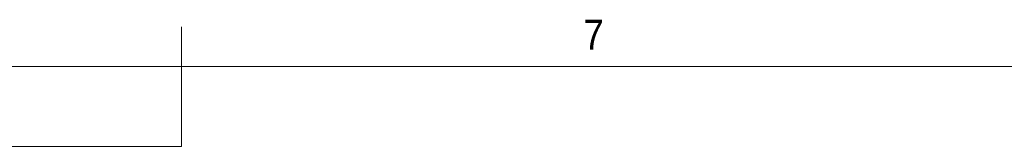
# Model space of a CAD drawing. Header units: inches. Extents: x 0.5 to 21.6, y 0.7 to 16.3.
# Tile 8 of 18: x 2.712 to 5.792, y 15.875 to 16.272. Entities that reach past the tile are written whole.
import ezdxf

# ---------------------------------------------------------------- set-up
doc = ezdxf.new("R2010")
doc.units = ezdxf.units.IN
doc.header["$MEASUREMENT"] = 0
doc.linetypes.add('SLD-Solid', pattern=[0])
doc.styles.add('SLDTEXTSTYLE2', font='GOTHIC.TTF', dxfattribs={"width": 0.913})

msp = doc.modelspace()

# ---------------------------------------------------------------- linework, layer by layer
at = {"color": 7, "linetype": 'SLD-Solid', "lineweight": 18}
for p, q in [((3.2188, 16.125), (3.2188, 16.25)), ((0.625, 16.125), (21.375, 16.125)), ((3.2188, 16.125), (3.2188, 15.875)), ((3.2188, 15.875), (0.625, 15.875))]:
    msp.add_line(p, q, dxfattribs=at)

# ---------------------------------------------------------------- texts
at = {"color": 7, "linetype": 'Continuous', "lineweight": 0, "insert": (4.4754, 16.2722), "char_height": 0.0938, "attachment_point": 1, "style": 'SLDTEXTSTYLE2'}
msp.add_mtext('7', dxfattribs=at)

doc.saveas('drawing.dxf')
